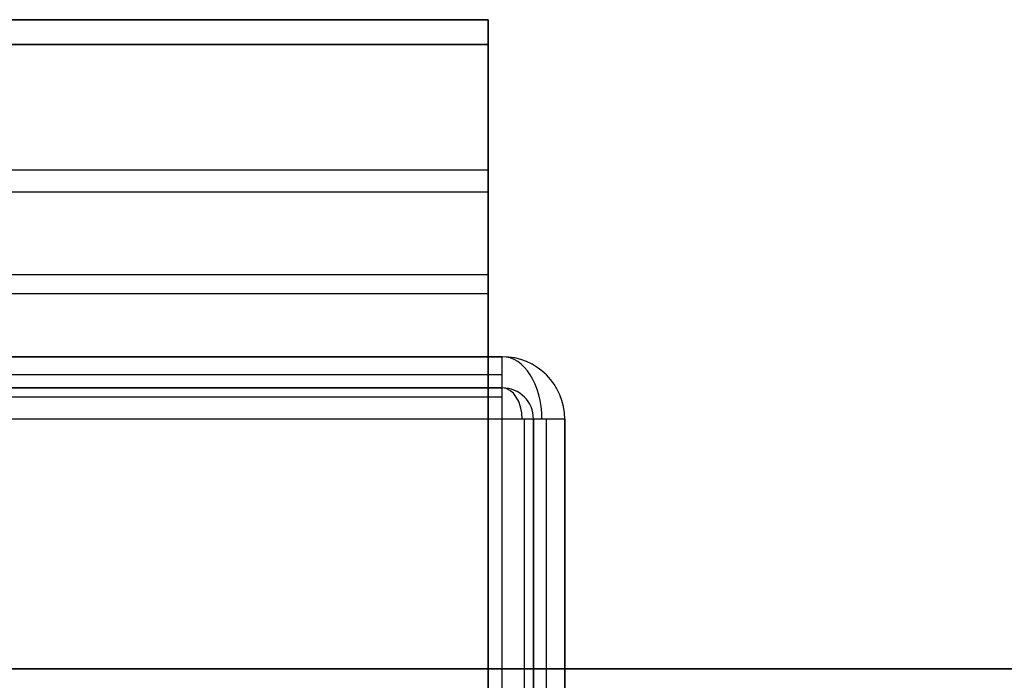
# Model space of a CAD drawing. Header units: millimetres. Extents: x -5.9 to 8.2, y -1.3 to -0.5.
# Tile 94 of 107: x 7.134 to 7.449, y -0.662 to -0.45. Entities that reach past the tile are written whole.
import ezdxf

# ---------------------------------------------------------------- set-up
doc = ezdxf.new("R2010")
doc.units = ezdxf.units.MM
doc.header["$MEASUREMENT"] = 0
for name, color, linetype, true_color in [('IGES level 1', 7, 'Continuous', 0xffffff), ('IGES level 24', 7, 'Continuous', 0xffffff), ('IGES level 55', 7, 'Continuous', 0xffffff)]:
    doc.layers.add(name, color=color, linetype=linetype, true_color=true_color)

msp = doc.modelspace()

# ---------------------------------------------------------------- linework, layer by layer
at = {"layer": 'IGES level 1'}
for points in [[(8.22916, -0.65828, -10.32994), (1.18416, -0.65828, -10.32994), (-5.86084, -0.65828, -10.32994)], [(-5.86084, -0.65828, -10.32994), (1.18416, -0.65828, -10.32994), (8.22916, -0.65828, -10.32994)]]:
    msp.add_open_spline(points, degree=2, dxfattribs=at)
at = {"layer": 'IGES level 24', "extrusion": (1, 0, 0)}
for radius, start, end in [(0.408, 0, 73.8272), (0.408, 180, 0), (0.408, 0, 73.8272), (0.408, 180, 0), (0.4, 180, 0)]:
    msp.add_arc((-0.85828, -10.7448, 7.28416), radius, start, end, dxfattribs=at)
at = {"layer": 'IGES level 24', "extrusion": (1, -8.55166e-31, 6.98296e-15)}
msp.add_arc((-0.85828, -10.7448, 7.28416), 0.4, 180, 0, dxfattribs=at)
at = {"layer": 'IGES level 24'}
for points in [[(7.28416, -0.45028, -10.7448), (1.18416, -0.45028, -10.7448), (-4.91584, -0.45028, -10.7448)], [(-4.91584, -0.45028, -10.7448), (1.18416, -0.45028, -10.7448), (7.28416, -0.45028, -10.7448)], [(7.28416, -0.45041, -10.75527), (7.28416, -0.45442, -10.75527), (7.28416, -0.45842, -10.75527)], [(-4.91584, -0.45828, -10.7448), (1.18416, -0.45828, -10.7448), (7.28416, -0.45828, -10.7448)], [(7.28416, -0.45828, -10.7448), (1.18416, -0.45828, -10.7448), (-4.91584, -0.45828, -10.7448)], [(7.28416, -0.49846, -10.93713), (1.18416, -0.49846, -10.93713), (-4.91584, -0.49846, -10.93713)], [(7.28416, -0.50551, -10.93336), (1.18416, -0.50551, -10.93336), (-4.91584, -0.50551, -10.93336)], [(7.28416, -0.53207, -10.49975), (1.18416, -0.53207, -10.49975), (-4.91584, -0.53207, -10.49975)], [(7.28416, -0.53812, -10.50501), (1.18416, -0.53812, -10.50501), (-4.91584, -0.53812, -10.50501)]]:
    msp.add_open_spline(points, degree=2, dxfattribs=at)
at = {"layer": 'IGES level 55'}
for centre, radius, start in [((7.28871, -0.57828, -0.00244), 0.02, 0), ((7.28871, -0.57828, -0.00244), 0.02, 360), ((7.28871, -0.57828, -0.28244), 0.02, 0), ((7.28871, -0.57828, -0.14244), 0.02, 360), ((7.28871, -0.57828, -0.28244), 0.02, 360), ((7.28871, -0.57828, -0.00244), 0.01, 360), ((7.28871, -0.57828, -0.00244), 0.01, 360), ((7.28871, -0.57828, -0.28244), 0.01, 0), ((7.28871, -0.57828, -0.14244), 0.01, 360), ((7.28871, -0.57828, -0.28244), 0.01, 360)]:
    msp.add_arc(centre, radius, start, 90, dxfattribs=at)
at = {"layer": 'IGES level 55', "extrusion": (1, 6.12323e-17, -1.64215e-47)}
msp.add_arc((-0.57828, -0.28244, 7.28871), 0.02, 270, 0, dxfattribs=at)
at = {"layer": 'IGES level 55', "extrusion": (1, -6.12323e-17, -8.75812e-46)}
msp.add_arc((-0.57828, -0.28244, 7.28871), 0.02, 270, 0, dxfattribs=at)
at = {"layer": 'IGES level 55', "extrusion": (0.77301, 6.12323e-17, 0.634393)}
for radius in [0.02, 0.01]:
    msp.add_arc((-0.57828, -4.84224, 5.45507), radius, 270, 0, dxfattribs=at)
at = {"layer": 'IGES level 55', "extrusion": (1, 6.12323e-17, -1.83697e-16)}
msp.add_arc((-0.57828, -0.28244, 7.28871), 0.01, 270, 0, dxfattribs=at)
at = {"layer": 'IGES level 55', "extrusion": (1, -6.12323e-17, -1.83697e-16)}
msp.add_arc((-0.57828, -0.28244, 7.28871), 0.01, 270, 0, dxfattribs=at)
at = {"layer": 'IGES level 55', "extrusion": (-6.98296e-15, 1, 2.69049e-43)}
for radius in [0.02, 0.01]:
    msp.add_arc((-7.28871, -0.28244, -0.57828), radius, 180, 270, dxfattribs=at)
at = {"layer": 'IGES level 55', "extrusion": (0, 1, 0)}
for radius in [0.02, 0.01]:
    msp.add_arc((-7.28871, -0.28244, -0.57828), radius, 180, 270, dxfattribs=at)
at = {"layer": 'IGES level 55'}
for points in [[(3.82871, -0.55828, -0.28244), (5.55871, -0.55828, -0.28244), (7.28871, -0.55828, -0.28244)], [(7.28871, -0.55828, -0.00244), (5.55871, -0.55828, -0.00244), (3.82871, -0.55828, -0.00244)], [(3.82871, -0.55828, -0.14244), (5.55871, -0.55828, -0.14244), (7.28871, -0.55828, -0.14244)], [(7.28871, -0.55828, -0.00244), (5.55871, -0.55828, -0.00244), (3.82871, -0.55828, -0.00244)], [(3.82871, -0.55828, -0.28244), (5.55871, -0.55828, -0.28244), (7.28871, -0.55828, -0.28244)], [(7.28871, -0.55828, -0.28244), (7.28871, -0.55828, -0.14244), (7.28871, -0.55828, -0.00244)], [(7.28871, -0.55828, -0.28244), (7.28871, -0.55828, -0.14244), (7.28871, -0.55828, -0.00244)], [(7.28871, -0.56414, -0.29659), (5.55871, -0.56414, -0.29659), (3.82871, -0.56414, -0.29659)], [(7.30417, -0.56559, -0.00244), (7.30417, -0.56559, -0.14244), (7.30417, -0.56559, -0.28244)], [(3.82871, -0.56828, -0.00244), (5.55871, -0.56828, -0.00244), (7.28871, -0.56828, -0.00244)], [(3.82871, -0.56828, -0.28244), (5.55871, -0.56828, -0.28244), (7.28871, -0.56828, -0.28244)], [(7.28871, -0.56828, -0.00244), (5.55871, -0.56828, -0.00244), (3.82871, -0.56828, -0.00244)], [(3.82871, -0.56828, -0.14244), (5.55871, -0.56828, -0.14244), (7.28871, -0.56828, -0.14244)], [(3.82871, -0.56828, -0.28244), (5.55871, -0.56828, -0.28244), (7.28871, -0.56828, -0.28244)], [(7.28871, -0.56828, -0.28244), (7.28871, -0.56828, -0.14244), (7.28871, -0.56828, -0.00244)], [(7.28871, -0.56828, -0.28244), (7.28871, -0.56828, -0.14244), (7.28871, -0.56828, -0.00244)], [(7.28871, -0.57121, -0.28951), (5.55871, -0.57121, -0.28951), (3.82871, -0.57121, -0.28951)], [(7.29644, -0.57194, -0.00244), (7.29644, -0.57194, -0.14244), (7.29644, -0.57194, -0.28244)], [(7.28871, -0.57828, -0.29244), (5.55871, -0.57828, -0.29244), (3.82871, -0.57828, -0.29244)], [(7.28871, -0.57828, -0.30244), (5.55871, -0.57828, -0.30244), (3.82871, -0.57828, -0.30244)], [(7.28871, -0.57828, -0.30244), (5.55871, -0.57828, -0.30244), (3.82871, -0.57828, -0.30244)], [(7.28871, -0.57828, -0.29244), (5.55871, -0.57828, -0.29244), (3.82871, -0.57828, -0.29244)], [(7.28871, -1.13828, -0.29244), (7.28871, -0.85828, -0.29244), (7.28871, -0.57828, -0.29244)], [(7.28871, -1.13828, -0.30244), (7.28871, -0.85828, -0.30244), (7.28871, -0.57828, -0.30244)], [(7.28871, -1.13828, -0.30244), (7.28871, -0.85828, -0.30244), (7.28871, -0.57828, -0.30244)], [(7.28871, -1.13828, -0.29244), (7.28871, -0.85828, -0.29244), (7.28871, -0.57828, -0.29244)], [(7.29578, -1.13828, -0.28951), (7.29578, -0.85828, -0.28951), (7.29578, -0.57828, -0.28951)], [(7.29871, -0.57828, -0.00244), (7.29871, -0.85828, -0.00244), (7.29871, -1.13828, -0.00244)], [(7.29871, -0.57828, -0.28244), (7.29871, -0.85828, -0.28244), (7.29871, -1.13828, -0.28244)], [(7.29871, -1.13828, -0.00244), (7.29871, -0.85828, -0.00244), (7.29871, -0.57828, -0.00244)], [(7.29871, -0.57828, -0.00244), (7.29871, -0.57828, -0.14244), (7.29871, -0.57828, -0.28244)], [(7.29871, -0.57828, -0.14244), (7.29871, -0.85828, -0.14244), (7.29871, -1.13828, -0.14244)], [(7.29871, -0.57828, -0.00244), (7.29871, -0.57828, -0.14244), (7.29871, -0.57828, -0.28244)], [(7.29871, -0.57828, -0.28244), (7.29871, -0.85828, -0.28244), (7.29871, -1.13828, -0.28244)], [(7.30285, -1.13828, -0.29659), (7.30285, -0.85828, -0.29659), (7.30285, -0.57828, -0.29659)], [(7.30871, -0.57828, -0.28244), (7.30871, -0.85828, -0.28244), (7.30871, -1.13828, -0.28244)], [(7.30871, -1.13828, -0.00244), (7.30871, -0.85828, -0.00244), (7.30871, -0.57828, -0.00244)], [(7.30871, -0.57828, -0.00244), (7.30871, -0.57828, -0.14244), (7.30871, -0.57828, -0.28244)], [(7.30871, -0.57828, -0.14244), (7.30871, -0.85828, -0.14244), (7.30871, -1.13828, -0.14244)], [(7.30871, -1.13828, -0.00244), (7.30871, -0.85828, -0.00244), (7.30871, -0.57828, -0.00244)], [(7.30871, -0.57828, -0.00244), (7.30871, -0.57828, -0.14244), (7.30871, -0.57828, -0.28244)], [(7.30871, -0.57828, -0.28244), (7.30871, -0.85828, -0.28244), (7.30871, -1.13828, -0.28244)]]:
    msp.add_open_spline(points, degree=2, dxfattribs=at)

doc.saveas('drawing.dxf')
